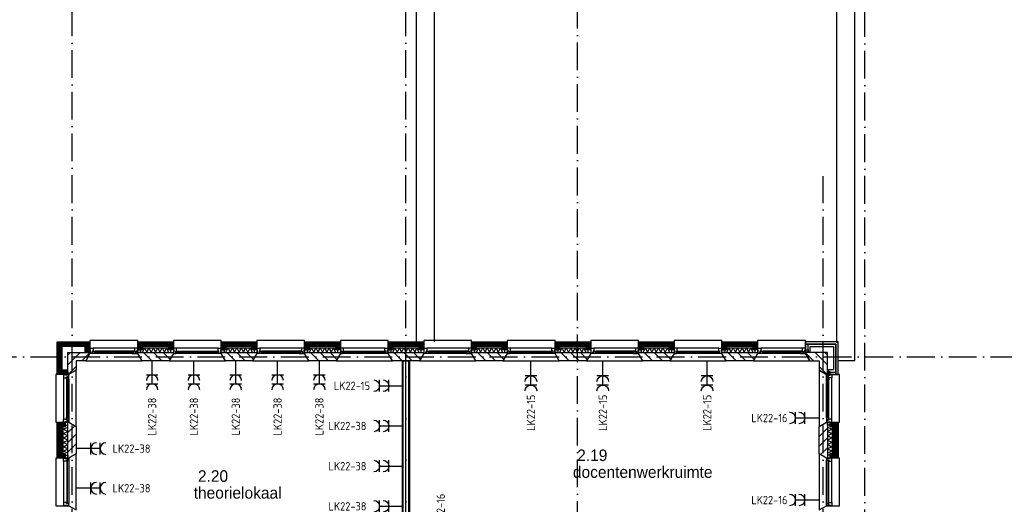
# Model space of a CAD drawing. Header units: millimetres. Extents: x 89505 to 241280, y 191 to 84291.
# Tile 14 of 45: x 122575 to 143810, y 54678 to 65138. Entities that reach past the tile are written whole.
import ezdxf
from ezdxf.enums import TextEntityAlignment as Align

# ---------------------------------------------------------------- set-up
doc = ezdxf.new("R2010")
doc.units = ezdxf.units.MM
doc.header["$LTSCALE"] = 100
doc.linetypes.add('DASHDOT', pattern=[9, 6, -1.5, 0, -1.5])
doc.layers.get('0').update_dxf_attribs({"linetype": 'CONTINUOUS'})
for name, color, linetype in [('AL$7----_STRAMIEN', 1, 'DASHDOT'), ('AL21----_BUITENWAND', 4, 'CONTINUOUS'), ('AL21K---_ISOLATIE', 1, 'CONTINUOUS'), ('AL22----_BINNENWAND', 7, 'CONTINUOUS'), ('AL27----_DAKEN', 7, 'CONTINUOUS'), ('AL28----_KONSTRUKTIE', 3, 'CONTINUOUS'), ('AL31----_BUITENKOZ', 7, 'CONTINUOUS'), ('ALL-----_REFLIJNEN', 8, 'CONTINUOUS'), ('ALXA3---_VOLZWART', 14, 'CONTINUOUS'), ('ALXAB---_PREFABBETON', 1, 'CONTINUOUS'), ('BOUW', 8, 'CONTINUOUS'), ('EB62203-_ATTRIB', 2, 'CONTINUOUS'), ('EB63103-_ATTRIB', 2, 'CONTINUOUS'), ('EL62203-_KRACHT-WCD230', 3, 'CONTINUOUS'), ('EL63103-_LICHT-WCD230V', 3, 'CONTINUOUS')]:
    doc.layers.add(name, color=color, linetype=linetype)
doc.styles.add('1_8', font='ISO', dxfattribs={"height": 1.8})
doc.styles.add('BURO-025', font='BUROFONT.shx', dxfattribs={"height": 250})
doc.styles.add('NORATT', font='isocp.shx')

# ---------------------------------------------------------------- blocks, each defined once
blk = doc.blocks.new('ES3W2A')
for p, q in [((1.25, 2), (-1.25, 2)), ((1.25, 0), (-1.25, 0)), ((0, 2), (0, -3))]:
    blk.add_line(p, q)
for centre in [(0, 3.25), (0, 1.25)]:
    blk.add_arc(centre, 1.25, 180, 0)
at = {"style": 'NORATT'}
for tag, flags, p in [('VERMOGEN', 9, (-2.5, 5)), ('GROEP', 8, (0, 5)), ('SCHAK', 8, (2.5, 5)), ('GELIJK', 9, (5, 5)), ('TAL', 8, (2.5, 5)), ('KAST', 9, (7, 5))]:
    blk.add_attdef(tag, text='', height=1.8, rotation=90, dxfattribs=dict(at, flags=flags)).set_placement(p, align=Align.MIDDLE_CENTER)
at = {"style": 'NORATT', "width": 0.7, "flags": 8}
blk.add_attdef('DOEL', text='', height=1.8, rotation=90, dxfattribs=at).set_placement((-2.5, 5), align=Align.MIDDLE_LEFT)
at = {"style": 'NORATT', "flags": 9}
blk.add_attdef('M_CODE', text='', height=1.8, dxfattribs=at).set_placement((0, 0), align=Align.MIDDLE_CENTER)

msp = doc.modelspace()

# ---------------------------------------------------------------- hatches: boundary and pattern name
at = {"layer": 'ALXAB---_PREFABBETON'}
h = msp.add_hatch(dxfattribs=at)
h.set_pattern_fill('PREFBET', color=8, style=0)
h.set_pattern_definition([(45, (108987.45, -2.69), (-106.066, 106.066), [])])
h.paths.add_polyline_path([(123635, 57478), (123615, 57478), (123615, 57953), (124090, 57953), (124090, 57933), (123998, 57773), (123795, 57773), (123795, 57571)])
h = msp.add_hatch(dxfattribs=at)
h.set_pattern_fill('PREFBET', color=8, angle=-90, style=0)
h.set_pattern_definition([(315, (125212.5, 57773.4), (106.066, 106.066), [])])
h.paths.add_polyline_path([(125890, 57953), (125890, 57933), (125798, 57773), (125213, 57773), (125120, 57933), (125120, 57953)])
h = msp.add_hatch(dxfattribs=at)
h.set_pattern_fill('PREFBET', color=8, angle=-90, style=0)
h.set_pattern_definition([(315, (127012.5, 57773.4), (106.066, 106.066), [])])
h.paths.add_polyline_path([(127690, 57953), (127690, 57933), (127598, 57773), (127013, 57773), (126920, 57933), (126920, 57953)])
h = msp.add_hatch(dxfattribs=at)
h.set_pattern_fill('PREFBET', color=8, angle=-90, style=0)
h.set_pattern_definition([(315, (128812.5, 57773.4), (106.066, 106.066), [])])
h.paths.add_polyline_path([(129490, 57953), (129490, 57933), (129398, 57773), (128813, 57773), (128720, 57933), (128720, 57953)])
h = msp.add_hatch(dxfattribs=at)
h.set_pattern_fill('PREFBET', color=8, angle=-90, style=0)
h.set_pattern_definition([(315, (130612.5, 57773.4), (106.066, 106.066), [])])
h.paths.add_polyline_path([(131290, 57953), (131290, 57933), (131198, 57773), (130613, 57773), (130520, 57933), (130520, 57953)])
h = msp.add_hatch(dxfattribs=at)
h.set_pattern_fill('PREFBET', color=8, angle=-90, style=0)
h.set_pattern_definition([(315, (132412.5, 57773.4), (106.066, 106.066), [])])
h.paths.add_polyline_path([(133090, 57953), (133090, 57933), (132998, 57773), (132413, 57773), (132320, 57933), (132320, 57953)])
h = msp.add_hatch(dxfattribs=at)
h.set_pattern_fill('PREFBET', color=8, angle=-90, style=0)
h.set_pattern_definition([(315, (134212.5, 57773.4), (106.066, 106.066), [])])
h.paths.add_polyline_path([(134890, 57953), (134890, 57933), (134798, 57773), (134213, 57773), (134120, 57933), (134120, 57953)])
h = msp.add_hatch(dxfattribs=at)
h.set_pattern_fill('PREFBET', color=8, angle=-90, style=0)
h.set_pattern_definition([(315, (136012.5, 57773.4), (106.066, 106.066), [])])
h.paths.add_polyline_path([(136690, 57953), (136690, 57933), (136598, 57773), (136013, 57773), (135920, 57933), (135920, 57953)])
h = msp.add_hatch(dxfattribs=at)
h.set_pattern_fill('PREFBET', color=8, angle=-90, style=0)
h.set_pattern_definition([(315, (137812.5, 57773.4), (106.066, 106.066), [])])
h.paths.add_polyline_path([(138490, 57953), (138490, 57933), (138398, 57773), (137813, 57773), (137720, 57933), (137720, 57953)])
h = msp.add_hatch(dxfattribs=at)
h.set_pattern_fill('PREFBET', color=8, style=0)
h.set_pattern_definition([(135, (154622.8, -2.69), (106.066, 106.066), [])])
h.paths.add_polyline_path([(139975, 57478), (139995, 57478), (139995, 57953), (139520, 57953), (139520, 57933), (139613, 57773), (139815, 57773), (139815, 57571)])
h = msp.add_hatch(dxfattribs=at)
h.set_pattern_fill('PREFBET', color=8, style=0)
h.set_pattern_definition([(45, (123795.13, 55770.77), (-106.066, 106.066), [])])
h.paths.add_polyline_path([(123615, 56448), (123635, 56448), (123795, 56356), (123795, 55771), (123635, 55678), (123615, 55678)])
h = msp.add_hatch(dxfattribs=at)
h.set_pattern_fill('PREFBET', color=8, angle=180, style=0)
h.set_pattern_definition([(225, (139815.13, 56356.02), (106.066, -106.066), [])])
h.paths.add_polyline_path([(139995, 55678), (139975, 55678), (139815, 55771), (139815, 56356), (139975, 56448), (139995, 56448)])

# ---------------------------------------------------------------- linework, layer by layer
at = {"layer": 'AL$7----_STRAMIEN', "color": 1}
msp.add_line((89505, 57863), (239410, 57863), dxfattribs=at)
for points in [[(123705, 7175), (123705, 76516)], [(130905, 7175), (130905, 76516)], [(134605, 23542), (134605, 76516)], [(140805, 38663), (140805, 76516)], [(139905, 7175), (139905, 61763)]]:
    msp.add_lwpolyline(points, dxfattribs=at)
at = {"layer": 'AL21----_BUITENWAND', "color": 8}
for p, q in [((139520, 58183), (139520, 57973)), ((140225, 58183), (139520, 58183)), ((139520, 57973), (139620, 57973)), ((139620, 58083), (140125, 58083)), ((139620, 57973), (139620, 58083)), ((140125, 58083), (140125, 57578)), ((140225, 57478), (140225, 58183)), ((140015, 57578), (140015, 57478)), ((140125, 57578), (140015, 57578)), ((140015, 57478), (140225, 57478))]:
    msp.add_line(p, q, dxfattribs=at)
for points in [[(123595, 57478), (123385, 57478), (123385, 58183), (124090, 58183), (124090, 57973), (123990, 57973), (123990, 58083), (123485, 58083), (123485, 57578), (123595, 57578)], [(125790, 58014), (125790, 58083), (125220, 58083), (125220, 58014), (125120, 58014), (125120, 58183), (125890, 58183), (125890, 58014)], [(127590, 58014), (127590, 58083), (127020, 58083), (127020, 58014), (126920, 58014), (126920, 58183), (127690, 58183), (127690, 58014)], [(129390, 58014), (129390, 58083), (128820, 58083), (128820, 58014), (128720, 58014), (128720, 58183), (129490, 58183), (129490, 58014)], [(131190, 58014), (131190, 58083), (130620, 58083), (130620, 58014), (130520, 58014), (130520, 58183), (131290, 58183), (131290, 58014)], [(132990, 58014), (132990, 58083), (132420, 58083), (132420, 58014), (132320, 58014), (132320, 58183), (133090, 58183), (133090, 58014)], [(134790, 58014), (134790, 58083), (134220, 58083), (134220, 58014), (134120, 58014), (134120, 58183), (134890, 58183), (134890, 58014)], [(136590, 58014), (136590, 58083), (136020, 58083), (136020, 58014), (135920, 58014), (135920, 58183), (136690, 58183), (136690, 58014)], [(138390, 58014), (138390, 58083), (137820, 58083), (137820, 58014), (137720, 58014), (137720, 58183), (138490, 58183), (138490, 58014)], [(123554, 56348), (123485, 56348), (123485, 55778), (123554, 55778), (123554, 55678), (123385, 55678), (123385, 56448), (123554, 56448)], [(140056, 55778), (140125, 55778), (140125, 56348), (140056, 56348), (140056, 56448), (140225, 56448), (140225, 55678), (140056, 55678)]]:
    msp.add_lwpolyline(points, close=True, dxfattribs=at)
at = {"layer": 'AL21K---_ISOLATIE', "color": 8, "linetype": 'Continuous'}
for points in [[(125220, 58053), (125790, 58053)], [(125224, 57953), (125268, 58053), (125315, 57953), (125363, 58053), (125410, 57953), (125458, 58053), (125505, 57953), (125553, 58053), (125600, 57953), (125648, 58053), (125695, 57953), (125743, 58053), (125786, 57953)], [(127020, 58053), (127590, 58053)], [(127024, 57953), (127068, 58053), (127115, 57953), (127163, 58053), (127210, 57953), (127258, 58053), (127305, 57953), (127353, 58053), (127400, 57953), (127448, 58053), (127495, 57953), (127543, 58053), (127586, 57953)], [(128820, 58053), (129390, 58053)], [(128824, 57953), (128868, 58053), (128915, 57953), (128963, 58053), (129010, 57953), (129058, 58053), (129105, 57953), (129153, 58053), (129200, 57953), (129248, 58053), (129295, 57953), (129343, 58053), (129386, 57953)], [(130620, 58053), (131190, 58053)], [(130624, 57953), (130668, 58053), (130715, 57953), (130763, 58053), (130810, 57953), (130858, 58053), (130905, 57953), (130953, 58053), (131000, 57953), (131048, 58053), (131095, 57953), (131143, 58053), (131186, 57953)], [(132420, 58053), (132990, 58053)], [(132424, 57953), (132468, 58053), (132515, 57953), (132563, 58053), (132610, 57953), (132658, 58053), (132705, 57953), (132753, 58053), (132800, 57953), (132848, 58053), (132895, 57953), (132943, 58053), (132986, 57953)], [(134220, 58053), (134790, 58053)], [(134224, 57953), (134268, 58053), (134315, 57953), (134363, 58053), (134410, 57953), (134458, 58053), (134505, 57953), (134553, 58053), (134600, 57953), (134648, 58053), (134695, 57953), (134743, 58053), (134786, 57953)], [(136020, 58053), (136590, 58053)], [(136024, 57953), (136068, 58053), (136115, 57953), (136163, 58053), (136210, 57953), (136258, 58053), (136305, 57953), (136353, 58053), (136400, 57953), (136448, 58053), (136495, 57953), (136543, 58053), (136586, 57953)], [(137820, 58053), (138390, 58053)], [(137824, 57953), (137868, 58053), (137915, 57953), (137963, 58053), (138010, 57953), (138058, 58053), (138105, 57953), (138153, 58053), (138200, 57953), (138248, 58053), (138295, 57953), (138343, 58053), (138386, 57953)], [(125220, 57953), (125790, 57953)], [(127020, 57953), (127590, 57953)], [(128820, 57953), (129390, 57953)], [(130620, 57953), (131190, 57953)], [(132420, 57953), (132990, 57953)], [(134220, 57953), (134790, 57953)], [(136020, 57953), (136590, 57953)], [(137820, 57953), (138390, 57953)], [(123515, 55778), (123515, 56348)], [(123615, 55783), (123515, 55826), (123615, 55873), (123515, 55921), (123615, 55968), (123515, 56016), (123615, 56063), (123515, 56111), (123615, 56158), (123515, 56206), (123615, 56253), (123515, 56301), (123615, 56344)], [(123615, 55778), (123615, 56348)], [(139995, 56348), (139995, 55778)], [(139995, 56344), (140095, 56301), (139995, 56253), (140095, 56206), (139995, 56158), (140095, 56111), (139995, 56063), (140095, 56016), (139995, 55968), (140095, 55921), (139995, 55873), (140095, 55826), (139995, 55783)], [(140095, 56348), (140095, 55778)]]:
    msp.add_lwpolyline(points, dxfattribs=at)
at = {"layer": 'AL22----_BINNENWAND', "color": 8}
for p, q in [((130830, 53258), (130830, 57773)), ((130830, 57773), (130980, 57773)), ((130980, 57773), (130980, 53408))]:
    msp.add_line(p, q, dxfattribs=at)
at = {"layer": 'AL22----_BINNENWAND', "color": 8, "linetype": 'Continuous'}
for p, q in [((130845, 53273), (130845, 57773)), ((130965, 53393), (130965, 57773))]:
    msp.add_line(p, q, dxfattribs=at)
at = {"layer": 'AL27----_DAKEN', "color": 8}
for p, q in [((131515, 75873), (131515, 58183)), ((140195, 58173), (140195, 75873)), ((131125, 75483), (131125, 58183)), ((140585, 57783), (140585, 75483)), ((140215, 58173), (140195, 58173)), ((140215, 57783), (140585, 57783))]:
    msp.add_line(p, q, dxfattribs=at)
at = {"layer": 'AL28----_KONSTRUKTIE', "color": 8, "linetype": 'Continuous'}
for p, q in [((139520, 57953), (139520, 57933)), ((139995, 57953), (139520, 57953)), ((139520, 57933), (139613, 57773)), ((139613, 57773), (139815, 57773)), ((139815, 57773), (139815, 57571)), ((139995, 57478), (139995, 57953)), ((139815, 57571), (139975, 57478)), ((139975, 57478), (139995, 57478))]:
    msp.add_line(p, q, dxfattribs=at)
msp.add_lwpolyline([(123635, 57478), (123615, 57478), (123615, 57953), (124090, 57953), (124090, 57933), (123998, 57773), (123795, 57773), (123795, 57571)], close=True, dxfattribs=at)
at = {"layer": 'AL28----_KONSTRUKTIE', "color": 8}
for points in [[(125890, 57953), (125890, 57933), (125798, 57773), (125213, 57773), (125120, 57933), (125120, 57953)], [(127690, 57953), (127690, 57933), (127598, 57773), (127013, 57773), (126920, 57933), (126920, 57953)], [(129490, 57953), (129490, 57933), (129398, 57773), (128813, 57773), (128720, 57933), (128720, 57953)], [(131290, 57953), (131290, 57933), (131198, 57773), (130613, 57773), (130520, 57933), (130520, 57953)], [(133090, 57953), (133090, 57933), (132998, 57773), (132413, 57773), (132320, 57933), (132320, 57953)], [(134890, 57953), (134890, 57933), (134798, 57773), (134213, 57773), (134120, 57933), (134120, 57953)], [(136690, 57953), (136690, 57933), (136598, 57773), (136013, 57773), (135920, 57933), (135920, 57953)], [(138490, 57953), (138490, 57933), (138398, 57773), (137813, 57773), (137720, 57933), (137720, 57953)], [(123615, 56448), (123635, 56448), (123795, 56356), (123795, 55771), (123635, 55678), (123615, 55678)], [(139995, 55678), (139975, 55678), (139815, 55771), (139815, 56356), (139975, 56448), (139995, 56448)]]:
    msp.add_lwpolyline(points, close=True, dxfattribs=at)
at = {"layer": 'AL31----_BUITENKOZ', "color": 8}
for points in [[(124090, 57933), (123998, 57773), (125213, 57773), (125120, 57933), (125120, 58213), (124090, 58213)], [(125890, 57933), (125798, 57773), (127013, 57773), (126920, 57933), (126920, 58213), (125890, 58213)], [(127690, 57933), (127598, 57773), (128813, 57773), (128720, 57933), (128720, 58213), (127690, 58213)], [(129490, 57933), (129398, 57773), (130613, 57773), (130520, 57933), (130520, 58213), (129490, 58213)], [(131290, 57933), (131198, 57773), (132413, 57773), (132320, 57933), (132320, 58213), (131290, 58213)], [(133090, 57933), (132998, 57773), (134213, 57773), (134120, 57933), (134120, 58213), (133090, 58213)], [(134890, 57933), (134798, 57773), (136013, 57773), (135920, 57933), (135920, 58213), (134890, 58213)], [(136690, 57933), (136598, 57773), (137813, 57773), (137720, 57933), (137720, 58213), (136690, 58213)], [(138490, 57933), (138398, 57773), (139613, 57773), (139520, 57933), (139520, 58213), (138490, 58213)], [(124100, 57958), (124100, 58014), (124029, 58014), (124029, 57958)], [(124090, 57933), (124090, 57958), (124100, 57958), (124100, 58014), (124090, 58014), (124090, 58047), (124157, 58047), (124157, 57984), (124140, 57984), (124140, 57969), (124134, 57969), (124134, 57933)], [(124147, 57930), (124144, 57935), (124137, 57935), (124137, 57964), (124160, 57964), (124160, 57969), (124152, 57969), (124152, 57984), (124157, 57984), (124204, 57984), (124206, 57971), (124189, 57971), (124189, 57930)], [(125063, 57930), (125066, 57935), (125073, 57935), (125073, 57964), (125050, 57964), (125050, 57969), (125058, 57969), (125058, 57984), (125053, 57984), (125006, 57984), (125004, 57971), (125021, 57971), (125021, 57930)], [(125120, 57933), (125120, 57958), (125110, 57958), (125110, 58014), (125120, 58014), (125120, 58047), (125053, 58047), (125053, 57984), (125070, 57984), (125070, 57969), (125076, 57969), (125076, 57933)], [(125110, 57958), (125110, 58014), (125181, 58014), (125181, 57958)], [(125900, 57958), (125900, 58014), (125829, 58014), (125829, 57958)], [(126910, 57958), (126910, 58014), (126981, 58014), (126981, 57958)], [(127700, 57958), (127700, 58014), (127629, 58014), (127629, 57958)], [(127690, 57933), (127690, 57958), (127700, 57958), (127700, 58014), (127690, 58014), (127690, 58047), (127757, 58047), (127757, 57984), (127740, 57984), (127740, 57969), (127734, 57969), (127734, 57933)], [(127747, 57930), (127744, 57935), (127737, 57935), (127737, 57964), (127760, 57964), (127760, 57969), (127752, 57969), (127752, 57984), (127757, 57984), (127804, 57984), (127806, 57971), (127789, 57971), (127789, 57930)], [(128663, 57930), (128666, 57935), (128673, 57935), (128673, 57964), (128650, 57964), (128650, 57969), (128658, 57969), (128658, 57984), (128653, 57984), (128606, 57984), (128604, 57971), (128621, 57971), (128621, 57930)], [(128720, 57933), (128720, 57958), (128710, 57958), (128710, 58014), (128720, 58014), (128720, 58047), (128653, 58047), (128653, 57984), (128670, 57984), (128670, 57969), (128676, 57969), (128676, 57933)], [(128710, 57958), (128710, 58014), (128781, 58014), (128781, 57958)], [(129500, 57958), (129500, 58014), (129429, 58014), (129429, 57958)], [(130510, 57958), (130510, 58014), (130581, 58014), (130581, 57958)], [(131300, 57958), (131300, 58014), (131229, 58014), (131229, 57958)], [(131290, 57933), (131290, 57958), (131300, 57958), (131300, 58014), (131290, 58014), (131290, 58047), (131357, 58047), (131357, 57984), (131340, 57984), (131340, 57969), (131334, 57969), (131334, 57933)], [(131347, 57930), (131344, 57935), (131337, 57935), (131337, 57964), (131360, 57964), (131360, 57969), (131352, 57969), (131352, 57984), (131357, 57984), (131404, 57984), (131406, 57971), (131389, 57971), (131389, 57930)], [(132263, 57930), (132266, 57935), (132273, 57935), (132273, 57964), (132250, 57964), (132250, 57969), (132258, 57969), (132258, 57984), (132253, 57984), (132206, 57984), (132204, 57971), (132221, 57971), (132221, 57930)], [(132320, 57933), (132320, 57958), (132310, 57958), (132310, 58014), (132320, 58014), (132320, 58047), (132253, 58047), (132253, 57984), (132270, 57984), (132270, 57969), (132276, 57969), (132276, 57933)], [(132310, 57958), (132310, 58014), (132381, 58014), (132381, 57958)], [(133100, 57958), (133100, 58014), (133029, 58014), (133029, 57958)], [(134110, 57958), (134110, 58014), (134181, 58014), (134181, 57958)], [(134900, 57958), (134900, 58014), (134829, 58014), (134829, 57958)], [(134890, 57933), (134890, 57958), (134900, 57958), (134900, 58014), (134890, 58014), (134890, 58047), (134957, 58047), (134957, 57984), (134940, 57984), (134940, 57969), (134934, 57969), (134934, 57933)], [(134947, 57930), (134944, 57935), (134937, 57935), (134937, 57964), (134960, 57964), (134960, 57969), (134952, 57969), (134952, 57984), (134957, 57984), (135004, 57984), (135006, 57971), (134989, 57971), (134989, 57930)], [(135863, 57930), (135866, 57935), (135873, 57935), (135873, 57964), (135850, 57964), (135850, 57969), (135858, 57969), (135858, 57984), (135853, 57984), (135806, 57984), (135804, 57971), (135821, 57971), (135821, 57930)], [(135920, 57933), (135920, 57958), (135910, 57958), (135910, 58014), (135920, 58014), (135920, 58047), (135853, 58047), (135853, 57984), (135870, 57984), (135870, 57969), (135876, 57969), (135876, 57933)], [(135910, 57958), (135910, 58014), (135981, 58014), (135981, 57958)], [(136700, 57958), (136700, 58014), (136629, 58014), (136629, 57958)], [(137710, 57958), (137710, 58014), (137781, 58014), (137781, 57958)], [(138500, 57958), (138500, 58014), (138429, 58014), (138429, 57958)], [(138490, 57933), (138490, 57958), (138500, 57958), (138500, 58014), (138490, 58014), (138490, 58047), (138557, 58047), (138557, 57984), (138540, 57984), (138540, 57969), (138534, 57969), (138534, 57933)], [(138547, 57930), (138544, 57935), (138537, 57935), (138537, 57964), (138560, 57964), (138560, 57969), (138552, 57969), (138552, 57984), (138557, 57984), (138604, 57984), (138606, 57971), (138589, 57971), (138589, 57930)], [(139463, 57930), (139466, 57935), (139473, 57935), (139473, 57964), (139450, 57964), (139450, 57969), (139458, 57969), (139458, 57984), (139453, 57984), (139406, 57984), (139404, 57971), (139421, 57971), (139421, 57930)], [(139520, 57933), (139520, 57958), (139510, 57958), (139510, 58014), (139520, 58014), (139520, 58047), (139453, 58047), (139453, 57984), (139470, 57984), (139470, 57969), (139476, 57969), (139476, 57933)], [(139510, 57958), (139510, 58014), (139581, 58014), (139581, 57958)], [(124189, 57933), (124189, 57946), (124206, 57946), (124206, 57933)], [(125021, 57933), (125021, 57946), (125004, 57946), (125004, 57933)], [(127789, 57933), (127789, 57946), (127806, 57946), (127806, 57933)], [(128621, 57933), (128621, 57946), (128604, 57946), (128604, 57933)], [(131389, 57933), (131389, 57946), (131406, 57946), (131406, 57933)], [(132221, 57933), (132221, 57946), (132204, 57946), (132204, 57933)], [(134989, 57933), (134989, 57946), (135006, 57946), (135006, 57933)], [(135821, 57933), (135821, 57946), (135804, 57946), (135804, 57933)], [(138589, 57933), (138589, 57946), (138606, 57946), (138606, 57933)], [(139421, 57933), (139421, 57946), (139404, 57946), (139404, 57933)], [(123635, 56448), (123795, 56356), (123795, 57571), (123635, 57478), (123355, 57478), (123355, 56448)], [(139975, 57478), (139815, 57571), (139815, 56356), (139975, 56448), (140255, 56448), (140255, 57478)], [(123635, 57478), (123610, 57478), (123610, 57468), (123554, 57468), (123554, 57478), (123521, 57478), (123521, 57411), (123584, 57411), (123584, 57428), (123599, 57428), (123599, 57434), (123635, 57434)], [(123610, 57468), (123554, 57468), (123554, 57539), (123610, 57539)], [(123638, 57422), (123634, 57424), (123634, 57431), (123604, 57431), (123604, 57409), (123599, 57409), (123599, 57417), (123584, 57417), (123584, 57411), (123584, 57364), (123597, 57362), (123597, 57379), (123638, 57379)], [(123636, 57379), (123622, 57379), (123622, 57362), (123636, 57362)], [(139972, 57422), (139976, 57424), (139976, 57431), (140006, 57431), (140006, 57409), (140011, 57409), (140011, 57417), (140026, 57417), (140026, 57411), (140026, 57364), (140013, 57362), (140013, 57379), (139972, 57379)], [(139974, 57379), (139988, 57379), (139988, 57362), (139974, 57362)], [(139975, 57478), (140000, 57478), (140000, 57468), (140056, 57468), (140056, 57478), (140089, 57478), (140089, 57411), (140026, 57411), (140026, 57428), (140011, 57428), (140011, 57434), (139975, 57434)], [(140000, 57468), (140056, 57468), (140056, 57539), (140000, 57539)], [(123635, 56448), (123610, 56448), (123610, 56458), (123554, 56458), (123554, 56448), (123521, 56448), (123521, 56515), (123584, 56515), (123584, 56498), (123599, 56498), (123599, 56492), (123635, 56492)], [(123638, 56505), (123634, 56503), (123634, 56496), (123604, 56496), (123604, 56518), (123599, 56518), (123599, 56510), (123584, 56510), (123584, 56515), (123584, 56563), (123597, 56565), (123597, 56548), (123638, 56548)], [(123636, 56548), (123622, 56548), (123622, 56565), (123636, 56565)], [(139972, 56505), (139976, 56503), (139976, 56496), (140006, 56496), (140006, 56518), (140011, 56518), (140011, 56510), (140026, 56510), (140026, 56515), (140026, 56563), (140013, 56565), (140013, 56548), (139972, 56548)], [(139974, 56548), (139988, 56548), (139988, 56565), (139974, 56565)], [(139975, 56448), (140000, 56448), (140000, 56458), (140056, 56458), (140056, 56448), (140089, 56448), (140089, 56515), (140026, 56515), (140026, 56498), (140011, 56498), (140011, 56492), (139975, 56492)], [(123610, 56458), (123554, 56458), (123554, 56387), (123610, 56387)], [(140000, 56458), (140056, 56458), (140056, 56387), (140000, 56387)], [(123635, 54648), (123795, 54556), (123795, 55771), (123635, 55678), (123355, 55678), (123355, 54648)], [(123610, 55668), (123554, 55668), (123554, 55739), (123610, 55739)], [(139975, 55678), (139815, 55771), (139815, 54556), (139975, 54648), (140255, 54648), (140255, 55678)], [(140000, 55668), (140056, 55668), (140056, 55739), (140000, 55739)]]:
    msp.add_lwpolyline(points, close=True, dxfattribs=at)
for points in [[(125053, 58047), (124157, 58047)], [(125006, 57984), (124204, 57984)], [(126853, 58047), (125957, 58047)], [(128653, 58047), (127757, 58047)], [(128606, 57984), (127804, 57984)], [(130453, 58047), (129557, 58047)], [(132253, 58047), (131357, 58047)], [(132206, 57984), (131404, 57984)], [(134053, 58047), (133157, 58047)], [(135853, 58047), (134957, 58047)], [(135806, 57984), (135004, 57984)], [(137653, 58047), (136757, 58047)], [(139453, 58047), (138557, 58047)], [(139406, 57984), (138604, 57984)], [(125021, 57930), (124189, 57930)], [(126870, 57933), (125940, 57933)], [(128621, 57930), (127789, 57930)], [(130470, 57933), (129540, 57933)], [(132221, 57930), (131389, 57930)], [(134070, 57933), (133140, 57933)], [(135821, 57930), (134989, 57930)], [(137670, 57933), (136740, 57933)], [(139421, 57930), (138589, 57930)], [(123521, 57411), (123521, 56515)], [(123584, 57364), (123584, 56563)], [(123638, 57379), (123638, 56548)], [(139972, 56548), (139972, 57379)], [(140026, 56563), (140026, 57364)], [(140089, 56515), (140089, 57411)], [(123521, 55611), (123521, 54715)], [(123635, 55628), (123635, 54698)], [(139975, 54698), (139975, 55628)], [(140089, 54715), (140089, 55611)]]:
    msp.add_lwpolyline(points, dxfattribs=at)
at = {"layer": 'AL31----_BUITENKOZ', "color": 8, "linetype": 'Continuous'}
for points in [[(125940, 57933), (125940, 57933), (125940, 57984), (125957, 57984), (125957, 58047), (125957, 58047), (125957, 58047), (125957, 58047), (125957, 58047), (125890, 58047), (125890, 58014), (125900, 58014), (125900, 57958), (125890, 57958), (125890, 57958), (125890, 57933)], [(126865, 57959), (126865, 57980), (125945, 57980), (125945, 57959)], [(126870, 57933), (126870, 57933), (126870, 57984), (126853, 57984), (126853, 58047), (126853, 58047), (126853, 58047), (126853, 58047), (126853, 58047), (126920, 58047), (126920, 58014), (126910, 58014), (126910, 57958), (126920, 57958), (126920, 57958), (126920, 57933)], [(129540, 57933), (129540, 57933), (129540, 57984), (129557, 57984), (129557, 58047), (129557, 58047), (129557, 58047), (129557, 58047), (129557, 58047), (129490, 58047), (129490, 58014), (129500, 58014), (129500, 57958), (129490, 57958), (129490, 57958), (129490, 57933)], [(130465, 57959), (130465, 57980), (129545, 57980), (129545, 57959)], [(130470, 57933), (130470, 57933), (130470, 57984), (130453, 57984), (130453, 58047), (130453, 58047), (130453, 58047), (130453, 58047), (130453, 58047), (130520, 58047), (130520, 58014), (130510, 58014), (130510, 57958), (130520, 57958), (130520, 57958), (130520, 57933)], [(133140, 57933), (133140, 57933), (133140, 57984), (133157, 57984), (133157, 58047), (133157, 58047), (133157, 58047), (133157, 58047), (133157, 58047), (133090, 58047), (133090, 58014), (133100, 58014), (133100, 57958), (133090, 57958), (133090, 57958), (133090, 57933)], [(134065, 57959), (134065, 57980), (133145, 57980), (133145, 57959)], [(134070, 57933), (134070, 57933), (134070, 57984), (134053, 57984), (134053, 58047), (134053, 58047), (134053, 58047), (134053, 58047), (134053, 58047), (134120, 58047), (134120, 58014), (134110, 58014), (134110, 57958), (134120, 57958), (134120, 57958), (134120, 57933)], [(136740, 57933), (136740, 57933), (136740, 57984), (136757, 57984), (136757, 58047), (136757, 58047), (136757, 58047), (136757, 58047), (136757, 58047), (136690, 58047), (136690, 58014), (136700, 58014), (136700, 57958), (136690, 57958), (136690, 57958), (136690, 57933)], [(137665, 57959), (137665, 57980), (136745, 57980), (136745, 57959)], [(137670, 57933), (137670, 57933), (137670, 57984), (137653, 57984), (137653, 58047), (137653, 58047), (137653, 58047), (137653, 58047), (137653, 58047), (137720, 58047), (137720, 58014), (137710, 58014), (137710, 57958), (137720, 57958), (137720, 57958), (137720, 57933)], [(125019, 57948), (125019, 57969), (124191, 57969), (124191, 57948)], [(128619, 57948), (128619, 57969), (127791, 57969), (127791, 57948)], [(132219, 57948), (132219, 57969), (131391, 57969), (131391, 57948)], [(135819, 57948), (135819, 57969), (134991, 57969), (134991, 57948)], [(139419, 57948), (139419, 57969), (138591, 57969), (138591, 57948)], [(123620, 57377), (123599, 57377), (123599, 56550), (123620, 56550)], [(139990, 56550), (140011, 56550), (140011, 57377), (139990, 57377)], [(123635, 55628), (123635, 55628), (123584, 55628), (123584, 55611), (123521, 55611), (123521, 55611), (123521, 55611), (123521, 55611), (123521, 55611), (123521, 55678), (123554, 55678), (123554, 55668), (123610, 55668), (123610, 55678), (123610, 55678), (123635, 55678)], [(139975, 55628), (139975, 55628), (140026, 55628), (140026, 55611), (140089, 55611), (140089, 55611), (140089, 55611), (140089, 55611), (140089, 55611), (140089, 55678), (140056, 55678), (140056, 55668), (140000, 55668), (140000, 55678), (140000, 55678), (139975, 55678)], [(123609, 55623), (123588, 55623), (123588, 54703), (123609, 54703)], [(140001, 54703), (140022, 54703), (140022, 55623), (140001, 55623)], [(123635, 54698), (123635, 54698), (123584, 54698), (123584, 54715), (123521, 54715), (123521, 54715), (123521, 54715), (123521, 54715), (123521, 54715), (123521, 54648), (123554, 54648), (123554, 54658), (123610, 54658), (123610, 54648), (123610, 54648), (123635, 54648)], [(139975, 54698), (139975, 54698), (140026, 54698), (140026, 54715), (140089, 54715), (140089, 54715), (140089, 54715), (140089, 54715), (140089, 54715), (140089, 54648), (140056, 54648), (140056, 54658), (140000, 54658), (140000, 54648), (140000, 54648), (139975, 54648)]]:
    msp.add_lwpolyline(points, close=True, dxfattribs=at)
at = {"layer": 'ALL-----_REFLIJNEN', "color": 8, "linetype": 'Continuous'}
for p, q in [((123435, 58133), (123435, 57478)), ((124090, 58133), (123435, 58133)), ((123435, 58133), (124090, 58133)), ((123435, 57478), (123435, 58133)), ((139520, 58133), (140175, 58133)), ((140175, 58133), (139520, 58133)), ((139570, 58133), (139570, 57973)), ((140175, 58133), (139570, 58133)), ((140175, 58133), (140175, 57478)), ((140175, 57478), (140175, 58133)), ((140175, 57528), (140175, 58133)), ((130905, 53333), (130905, 57773)), ((140015, 57528), (140175, 57528))]:
    msp.add_line(p, q, dxfattribs=at)
for points in [[(123595, 57528), (123435, 57528), (123435, 58133), (124040, 58133), (124040, 57973)], [(125840, 58014), (125840, 58133), (125170, 58133), (125170, 58014)], [(127640, 58014), (127640, 58133), (126970, 58133), (126970, 58014)], [(129440, 58014), (129440, 58133), (128770, 58133), (128770, 58014)], [(131240, 58014), (131240, 58133), (130570, 58133), (130570, 58014)], [(133040, 58014), (133040, 58133), (132370, 58133), (132370, 58014)], [(134840, 58014), (134840, 58133), (134170, 58133), (134170, 58014)], [(136640, 58014), (136640, 58133), (135970, 58133), (135970, 58014)], [(138440, 58014), (138440, 58133), (137770, 58133), (137770, 58014)], [(123554, 56398), (123435, 56398), (123435, 55728), (123554, 55728)], [(140056, 55728), (140175, 55728), (140175, 56398), (140056, 56398)]]:
    msp.add_lwpolyline(points, dxfattribs=at)
at = {"layer": 'ALXA3---_VOLZWART', "color": 8}
for p, q in [((139570, 58133), (139570, 57973)), ((140175, 58133), (139570, 58133)), ((140175, 57528), (140175, 58133)), ((140015, 57528), (140175, 57528))]:
    msp.add_line(p, q, dxfattribs=at)
at = {"layer": 'ALXA3---_VOLZWART', "color": 8, "const_width": 100}
for points in [[(123595, 57528), (123435, 57528), (123435, 58133), (124040, 58133), (124040, 57973)], [(125840, 58014), (125840, 58133), (125170, 58133), (125170, 58014)], [(127640, 58014), (127640, 58133), (126970, 58133), (126970, 58014)], [(129440, 58014), (129440, 58133), (128770, 58133), (128770, 58014)], [(131240, 58014), (131240, 58133), (130570, 58133), (130570, 58014)], [(133040, 58014), (133040, 58133), (132370, 58133), (132370, 58014)], [(134840, 58014), (134840, 58133), (134170, 58133), (134170, 58014)], [(136640, 58014), (136640, 58133), (135970, 58133), (135970, 58014)], [(138440, 58014), (138440, 58133), (137770, 58133), (137770, 58014)], [(123554, 56398), (123435, 56398), (123435, 55728), (123554, 55728)], [(140056, 55728), (140175, 55728), (140175, 56398), (140056, 56398)]]:
    msp.add_lwpolyline(points, dxfattribs=at)

# ---------------------------------------------------------------- block references
at = {"layer": 'EL62203-_KRACHT-WCD230'}
ref = msp.add_blockref('ES3W2A', (125431, 57476, 1050), dxfattribs=dict(at, xscale=100, yscale=100, zscale=100, rotation=180))
ref.add_attrib('GROEP', 'LK22-38', dxfattribs={"layer": 'EB62203-_ATTRIB', "color": 1, "height": 180, "rotation": 90, "style": 'NORATT', "flags": 8}).set_placement((125431, 56572, 1050), align=Align.MIDDLE_CENTER)
ref = msp.add_blockref('ES3W2A', (126333, 57476, 1050), dxfattribs=dict(at, xscale=100, yscale=100, zscale=100, rotation=180))
ref.add_attrib('GROEP', 'LK22-38', dxfattribs={"layer": 'EB62203-_ATTRIB', "color": 1, "height": 180, "rotation": 90, "style": 'NORATT', "flags": 8}).set_placement((126333, 56572, 1050), align=Align.MIDDLE_CENTER)
ref = msp.add_blockref('ES3W2A', (127235, 57476, 1050), dxfattribs=dict(at, xscale=100, yscale=100, zscale=100, rotation=180))
ref.add_attrib('GROEP', 'LK22-38', dxfattribs={"layer": 'EB62203-_ATTRIB', "color": 1, "height": 180, "rotation": 90, "style": 'NORATT', "flags": 8}).set_placement((127235, 56572, 1050), align=Align.MIDDLE_CENTER)
ref = msp.add_blockref('ES3W2A', (128137, 57476, 1050), dxfattribs=dict(at, xscale=100, yscale=100, zscale=100, rotation=180))
ref.add_attrib('GROEP', 'LK22-38', dxfattribs={"layer": 'EB62203-_ATTRIB', "color": 1, "height": 180, "rotation": 90, "style": 'NORATT', "flags": 8}).set_placement((128137, 56572, 1050), align=Align.MIDDLE_CENTER)
ref = msp.add_blockref('ES3W2A', (129038, 57476, 1050), dxfattribs=dict(at, xscale=100, yscale=100, zscale=100, rotation=180))
ref.add_attrib('GROEP', 'LK22-38', dxfattribs={"layer": 'EB62203-_ATTRIB', "color": 1, "height": 180, "rotation": 90, "style": 'NORATT', "flags": 8}).set_placement((129038, 56572, 1050), align=Align.MIDDLE_CENTER)
ref = msp.add_blockref('ES3W2A', (124108, 55880, 1050), dxfattribs=dict(at, xscale=100, yscale=100, zscale=100, rotation=270.0000000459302))
ref.add_attrib('GROEP', 'LK22-38', dxfattribs={"layer": 'EB62203-_ATTRIB', "color": 1, "height": 180, "style": 'NORATT', "flags": 8}).set_placement((124987, 55880, 1050), align=Align.MIDDLE_CENTER)
ref = msp.add_blockref('ES3W2A', (124108, 55026, 1050), dxfattribs=dict(at, xscale=100, yscale=100, zscale=100, rotation=270.0000000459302))
ref.add_attrib('GROEP', 'LK22-38', dxfattribs={"layer": 'EB62203-_ATTRIB', "color": 1, "height": 180, "style": 'NORATT', "flags": 8}).set_placement((124987, 55026, 1050), align=Align.MIDDLE_CENTER)
at = {"layer": 'EL63103-_LICHT-WCD230V'}
ref = msp.add_blockref('ES3W2A', (133600, 57452, 1050), dxfattribs=dict(at, xscale=-100, yscale=100, zscale=100, rotation=180))
ref.add_attrib('GROEP', 'LK22-15', dxfattribs={"layer": 'EB63103-_ATTRIB', "color": 1, "height": 180, "rotation": 90, "style": '1_8', "flags": 8}).set_placement((133601, 56265, 1050), align=Align.MIDDLE_LEFT)
ref = msp.add_blockref('ES3W2A', (135150, 57452, 1050), dxfattribs=dict(at, xscale=-100, yscale=100, zscale=100, rotation=180))
ref.add_attrib('GROEP', 'LK22-15', dxfattribs={"layer": 'EB63103-_ATTRIB', "color": 1, "height": 180, "rotation": 90, "style": '1_8', "flags": 8}).set_placement((135151, 56265, 1050), align=Align.MIDDLE_LEFT)
ref = msp.add_blockref('ES3W2A', (137400, 57452, 1050), dxfattribs=dict(at, xscale=-100, yscale=100, zscale=100, rotation=180))
ref.add_attrib('GROEP', 'LK22-15', dxfattribs={"layer": 'EB63103-_ATTRIB', "color": 1, "height": 180, "rotation": 90, "style": '1_8', "flags": 8}).set_placement((137401, 56265, 1050), align=Align.MIDDLE_LEFT)
ref = msp.add_blockref('ES3W2A', (130537, 57237, 1050), dxfattribs=dict(at, xscale=-100, yscale=100, zscale=100, rotation=90))
ref.add_attrib('GROEP', 'LK22-15', dxfattribs={"layer": 'EB63103-_ATTRIB', "color": 1, "height": 180, "style": '1_8', "flags": 8}).set_placement((129350, 57236, 1050), align=Align.MIDDLE_LEFT)
ref = msp.add_blockref('ES3W2A', (130537, 56370, 1050), dxfattribs=dict(at, xscale=-100, yscale=100, zscale=100, rotation=90))
ref.add_attrib('GROEP', 'LK22-38', dxfattribs={"layer": 'EB63103-_ATTRIB', "color": 1, "height": 180, "style": 'NORATT', "flags": 8}).set_placement((129236, 56369, 1050), align=Align.MIDDLE_LEFT)
ref = msp.add_blockref('ES3W2A', (139505, 56543, 1050), dxfattribs=dict(at, xscale=-100, yscale=100, zscale=100, rotation=90))
ref.add_attrib('GROEP', 'LK22-16', dxfattribs={"layer": 'EB63103-_ATTRIB', "color": 1, "height": 180, "style": '1_8', "flags": 8}).set_placement((138354, 56541, 1050), align=Align.MIDDLE_LEFT)
ref = msp.add_blockref('ES3W2A', (130537, 55503, 1050), dxfattribs=dict(at, xscale=-100, yscale=100, zscale=100, rotation=90))
ref.add_attrib('GROEP', 'LK22-38', dxfattribs={"layer": 'EB63103-_ATTRIB', "color": 1, "height": 180, "style": 'NORATT', "flags": 8}).set_placement((129236, 55502, 1050), align=Align.MIDDLE_LEFT)
ref = msp.add_blockref('ES3W2A', (131655, 53703, 1050), dxfattribs=dict(at, xscale=100, yscale=100, zscale=100))
ref.add_attrib('GROEP', 'LK22-16', dxfattribs={"layer": 'EB63103-_ATTRIB', "color": 1, "height": 180, "rotation": 90, "style": '1_8', "flags": 8}).set_placement((131655, 54128, 1050), align=Align.MIDDLE_LEFT)
ref = msp.add_blockref('ES3W2A', (139505, 54772, 1050), dxfattribs=dict(at, xscale=-100, yscale=100, zscale=100, rotation=90))
ref.add_attrib('GROEP', 'LK22-16', dxfattribs={"layer": 'EB63103-_ATTRIB', "color": 1, "height": 180, "style": '1_8', "flags": 8}).set_placement((138354, 54770, 1050), align=Align.MIDDLE_LEFT)
ref = msp.add_blockref('ES3W2A', (130537, 54636, 1050), dxfattribs=dict(at, xscale=-100, yscale=100, zscale=100, rotation=90))
ref.add_attrib('GROEP', 'LK22-38', dxfattribs={"layer": 'EB63103-_ATTRIB', "color": 1, "height": 180, "style": 'NORATT', "flags": 8}).set_placement((129236, 54635, 1050), align=Align.MIDDLE_LEFT)

# ---------------------------------------------------------------- texts
at = {"layer": 'BOUW', "style": 'BURO-025'}
for s, p in [('2.19', (134598, 55612)), ('docentenwerkruimte', (134506, 55250)), ('2.20', (126419, 55164)), ('theorielokaal', (126327, 54802))]:
    msp.add_text(s, height=250, dxfattribs=at).set_placement(p)

doc.saveas('drawing.dxf')
